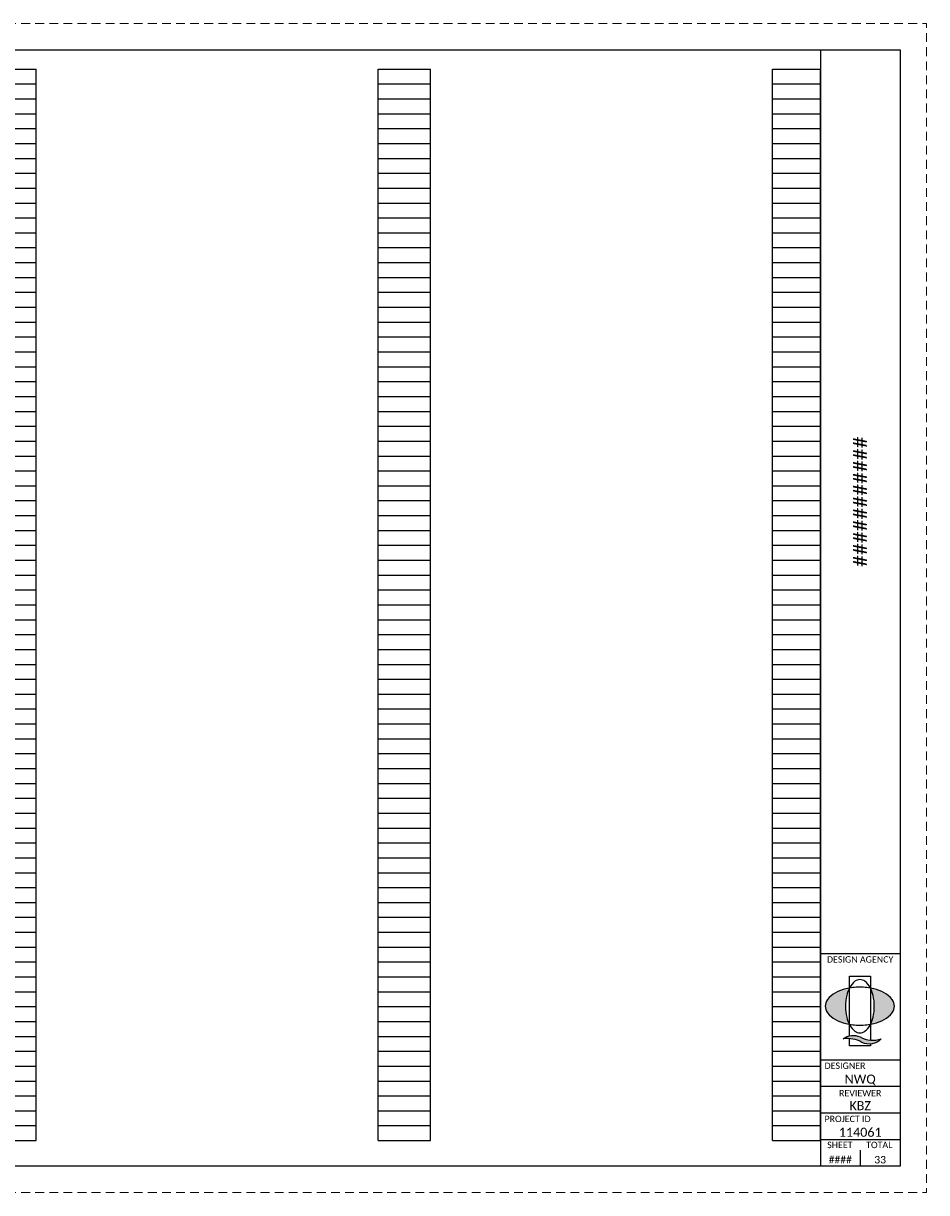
# Model space of a CAD drawing. Header units: feet. Extents: x 0 to 34, y 0 to 22.
# Tile 2 of 2: x 17 to 34, y 0 to 22. Entities that reach past the tile are written whole.
import ezdxf
from ezdxf.enums import TextEntityAlignment as Align

# ---------------------------------------------------------------- set-up
doc = ezdxf.new("R2010")
doc.units = ezdxf.units.FT
doc.header["$MEASUREMENT"] = 0
doc.linetypes.add('OhDOT_USTN3', pattern=[0.22, 0.165, -0.055])
for name, color, linetype in [('SH_Border', 7, 'Continuous'), ('SH_Data', 7, 'Continuous'), ('SH_Hatch', 14, 'Continuous'), ('SH_Text', 7, 'Continuous'), ('SH_TextM', 7, 'Continuous')]:
    doc.layers.add(name, color=color, linetype=linetype)
doc.layers.add('SH_Cut_Line', color=7, linetype='OhDOT_USTN3', lineweight=0, plot=False)
doc.styles.add('Font 70-Main Title', font='calibri.ttf', dxfattribs={"width": 1.15, "height": 0.25})
doc.styles.add('Straight Minimum (0.12) Font 30', font='calibri.ttf', dxfattribs={"height": 0.12})
doc.styles.add('Straight Sub-Title (0.17) Font 30', font='calibri.ttf', dxfattribs={"height": 0.17})
doc.styles.add('Straight-Normal', font='calibri.ttf', dxfattribs={"height": 0.14})
doc.styles.add('Straight-Sub Title', font='calibri.ttf', dxfattribs={"height": 0.17})

# ---------------------------------------------------------------- blocks, each defined once
blk = doc.blocks.new('4COL')
at = {"layer": 'Defpoints', "color": 3, "linetype": 'Continuous'}
for p, q in [((2, 0.98), (2, 21.14)), ((2, 21.14), (2.9, 21.14)), ((2.9, 0.98), (2.9, 21.14)), ((9.34, 0.98), (9.34, 21.14)), ((9.34, 21.14), (10.32, 21.14)), ((10.32, 0.98), (10.32, 21.14)), ((16.76, 0.98), (16.76, 21.14)), ((16.76, 21.14), (17.74, 21.14)), ((17.74, 0.98), (17.74, 21.14)), ((24.18, 0.98), (24.18, 21.14)), ((24.18, 21.14), (25.16, 21.14)), ((25.16, 0.98), (25.16, 21.14)), ((31.6, 0.98), (31.6, 21.14)), ((31.6, 21.14), (32.5, 21.14)), ((32.5, 0.98), (32.5, 21.14)), ((2, 20.86), (2.9, 20.86)), ((9.34, 20.86), (10.32, 20.86)), ((16.76, 20.86), (17.74, 20.86)), ((24.18, 20.86), (25.16, 20.86)), ((31.6, 20.86), (32.5, 20.86)), ((2, 20.58), (2.9, 20.58)), ((9.34, 20.58), (10.32, 20.58)), ((16.76, 20.58), (17.74, 20.58)), ((24.18, 20.58), (25.16, 20.58)), ((31.6, 20.58), (32.5, 20.58)), ((2, 20.3), (2.9, 20.3)), ((9.34, 20.3), (10.32, 20.3)), ((16.76, 20.3), (17.74, 20.3)), ((24.18, 20.3), (25.16, 20.3)), ((31.6, 20.3), (32.5, 20.3)), ((2, 20.02), (2.9, 20.02)), ((9.34, 20.02), (10.32, 20.02)), ((16.76, 20.02), (17.74, 20.02)), ((24.18, 20.02), (25.16, 20.02)), ((31.6, 20.02), (32.5, 20.02)), ((2, 19.74), (2.9, 19.74)), ((9.34, 19.74), (10.32, 19.74)), ((16.76, 19.74), (17.74, 19.74)), ((24.18, 19.74), (25.16, 19.74)), ((31.6, 19.74), (32.5, 19.74)), ((2, 19.46), (2.9, 19.46)), ((9.34, 19.46), (10.32, 19.46)), ((16.76, 19.46), (17.74, 19.46)), ((24.18, 19.46), (25.16, 19.46)), ((31.6, 19.46), (32.5, 19.46)), ((2, 19.18), (2.9, 19.18)), ((9.34, 19.18), (10.32, 19.18)), ((16.76, 19.18), (17.74, 19.18)), ((24.18, 19.18), (25.16, 19.18)), ((31.6, 19.18), (32.5, 19.18)), ((2, 18.9), (2.9, 18.9)), ((9.34, 18.9), (10.32, 18.9)), ((16.76, 18.9), (17.74, 18.9)), ((24.18, 18.9), (25.16, 18.9)), ((31.6, 18.9), (32.5, 18.9)), ((2, 18.62), (2.9, 18.62)), ((9.34, 18.62), (10.32, 18.62)), ((16.76, 18.62), (17.74, 18.62)), ((24.18, 18.62), (25.16, 18.62)), ((31.6, 18.62), (32.5, 18.62)), ((2, 18.34), (2.9, 18.34)), ((9.34, 18.34), (10.32, 18.34)), ((16.76, 18.34), (17.74, 18.34)), ((24.18, 18.34), (25.16, 18.34)), ((31.6, 18.34), (32.5, 18.34)), ((2, 18.06), (2.9, 18.06)), ((9.34, 18.06), (10.32, 18.06)), ((16.76, 18.06), (17.74, 18.06)), ((24.18, 18.06), (25.16, 18.06)), ((31.6, 18.06), (32.5, 18.06)), ((2, 17.78), (2.9, 17.78)), ((9.34, 17.78), (10.32, 17.78)), ((16.76, 17.78), (17.74, 17.78)), ((24.18, 17.78), (25.16, 17.78)), ((31.6, 17.78), (32.5, 17.78)), ((2, 17.5), (2.9, 17.5)), ((9.34, 17.5), (10.32, 17.5)), ((16.76, 17.5), (17.74, 17.5)), ((24.18, 17.5), (25.16, 17.5)), ((31.6, 17.5), (32.5, 17.5)), ((2, 17.22), (2.9, 17.22)), ((9.34, 17.22), (10.32, 17.22)), ((16.76, 17.22), (17.74, 17.22)), ((24.18, 17.22), (25.16, 17.22)), ((31.6, 17.22), (32.5, 17.22)), ((2, 16.94), (2.9, 16.94)), ((9.34, 16.94), (10.32, 16.94)), ((16.76, 16.94), (17.74, 16.94)), ((24.18, 16.94), (25.16, 16.94)), ((31.6, 16.94), (32.5, 16.94)), ((2, 16.66), (2.9, 16.66)), ((9.34, 16.66), (10.32, 16.66)), ((16.76, 16.66), (17.74, 16.66)), ((24.18, 16.66), (25.16, 16.66)), ((31.6, 16.66), (32.5, 16.66)), ((2, 16.38), (2.9, 16.38)), ((9.34, 16.38), (10.32, 16.38)), ((16.76, 16.38), (17.74, 16.38)), ((24.18, 16.38), (25.16, 16.38)), ((31.6, 16.38), (32.5, 16.38)), ((2, 16.1), (2.9, 16.1)), ((9.34, 16.1), (10.32, 16.1)), ((16.76, 16.1), (17.74, 16.1)), ((24.18, 16.1), (25.16, 16.1)), ((31.6, 16.1), (32.5, 16.1)), ((2, 15.82), (2.9, 15.82)), ((9.34, 15.82), (10.32, 15.82)), ((16.76, 15.82), (17.74, 15.82)), ((24.18, 15.82), (25.16, 15.82)), ((31.6, 15.82), (32.5, 15.82)), ((2, 15.54), (2.9, 15.54)), ((9.34, 15.54), (10.32, 15.54)), ((16.76, 15.54), (17.74, 15.54)), ((24.18, 15.54), (25.16, 15.54)), ((31.6, 15.54), (32.5, 15.54)), ((2, 15.26), (2.9, 15.26)), ((9.34, 15.26), (10.32, 15.26)), ((16.76, 15.26), (17.74, 15.26)), ((24.18, 15.26), (25.16, 15.26)), ((31.6, 15.26), (32.5, 15.26)), ((2, 14.98), (2.9, 14.98)), ((9.34, 14.98), (10.32, 14.98)), ((16.76, 14.98), (17.74, 14.98)), ((24.18, 14.98), (25.16, 14.98)), ((31.6, 14.98), (32.5, 14.98)), ((2, 14.7), (2.9, 14.7)), ((9.34, 14.7), (10.32, 14.7)), ((16.76, 14.7), (17.74, 14.7)), ((24.18, 14.7), (25.16, 14.7)), ((31.6, 14.7), (32.5, 14.7)), ((2, 14.42), (2.9, 14.42)), ((9.34, 14.42), (10.32, 14.42)), ((16.76, 14.42), (17.74, 14.42)), ((24.18, 14.42), (25.16, 14.42)), ((31.6, 14.42), (32.5, 14.42)), ((2, 14.14), (2.9, 14.14)), ((9.34, 14.14), (10.32, 14.14)), ((16.76, 14.14), (17.74, 14.14)), ((24.18, 14.14), (25.16, 14.14)), ((31.6, 14.14), (32.5, 14.14)), ((2, 13.86), (2.9, 13.86)), ((9.34, 13.86), (10.32, 13.86)), ((16.76, 13.86), (17.74, 13.86)), ((24.18, 13.86), (25.16, 13.86)), ((31.6, 13.86), (32.5, 13.86)), ((2, 13.58), (2.9, 13.58)), ((9.34, 13.58), (10.32, 13.58)), ((16.76, 13.58), (17.74, 13.58)), ((24.18, 13.58), (25.16, 13.58)), ((31.6, 13.58), (32.5, 13.58)), ((2, 13.3), (2.9, 13.3)), ((9.34, 13.3), (10.32, 13.3)), ((16.76, 13.3), (17.74, 13.3)), ((24.18, 13.3), (25.16, 13.3)), ((31.6, 13.3), (32.5, 13.3)), ((2, 13.02), (2.9, 13.02)), ((9.34, 13.02), (10.32, 13.02)), ((16.76, 13.02), (17.74, 13.02)), ((24.18, 13.02), (25.16, 13.02)), ((31.6, 13.02), (32.5, 13.02)), ((2, 12.74), (2.9, 12.74)), ((9.34, 12.74), (10.32, 12.74)), ((16.76, 12.74), (17.74, 12.74)), ((24.18, 12.74), (25.16, 12.74)), ((31.6, 12.74), (32.5, 12.74)), ((2, 12.46), (2.9, 12.46)), ((9.34, 12.46), (10.32, 12.46)), ((16.76, 12.46), (17.74, 12.46)), ((24.18, 12.46), (25.16, 12.46)), ((31.6, 12.46), (32.5, 12.46)), ((2, 12.18), (2.9, 12.18)), ((9.34, 12.18), (10.32, 12.18)), ((16.76, 12.18), (17.74, 12.18)), ((24.18, 12.18), (25.16, 12.18)), ((31.6, 12.18), (32.5, 12.18)), ((2, 11.9), (2.9, 11.9)), ((9.34, 11.9), (10.32, 11.9)), ((16.76, 11.9), (17.74, 11.9)), ((24.18, 11.9), (25.16, 11.9)), ((31.6, 11.9), (32.5, 11.9)), ((2, 11.62), (2.9, 11.62)), ((9.34, 11.62), (10.32, 11.62)), ((16.76, 11.62), (17.74, 11.62)), ((24.18, 11.62), (25.16, 11.62)), ((31.6, 11.62), (32.5, 11.62)), ((2, 11.34), (2.9, 11.34)), ((9.34, 11.34), (10.32, 11.34)), ((16.76, 11.34), (17.74, 11.34)), ((24.18, 11.34), (25.16, 11.34)), ((31.6, 11.34), (32.5, 11.34)), ((2, 11.06), (2.9, 11.06)), ((9.34, 11.06), (10.32, 11.06)), ((16.76, 11.06), (17.74, 11.06)), ((24.18, 11.06), (25.16, 11.06)), ((31.6, 11.06), (32.5, 11.06)), ((2, 10.78), (2.9, 10.78)), ((9.34, 10.78), (10.32, 10.78)), ((16.76, 10.78), (17.74, 10.78)), ((24.18, 10.78), (25.16, 10.78)), ((31.6, 10.78), (32.5, 10.78)), ((2, 10.5), (2.9, 10.5)), ((9.34, 10.5), (10.32, 10.5)), ((16.76, 10.5), (17.74, 10.5)), ((24.18, 10.5), (25.16, 10.5)), ((31.6, 10.5), (32.5, 10.5)), ((2, 10.22), (2.9, 10.22)), ((9.34, 10.22), (10.32, 10.22)), ((16.76, 10.22), (17.74, 10.22)), ((24.18, 10.22), (25.16, 10.22)), ((31.6, 10.22), (32.5, 10.22)), ((2, 9.94), (2.9, 9.94)), ((9.34, 9.94), (10.32, 9.94)), ((16.76, 9.94), (17.74, 9.94)), ((24.18, 9.94), (25.16, 9.94)), ((31.6, 9.94), (32.5, 9.94)), ((2, 9.66), (2.9, 9.66)), ((9.34, 9.66), (10.32, 9.66)), ((16.76, 9.66), (17.74, 9.66)), ((24.18, 9.66), (25.16, 9.66)), ((31.6, 9.66), (32.5, 9.66)), ((2, 9.38), (2.9, 9.38)), ((9.34, 9.38), (10.32, 9.38)), ((16.76, 9.38), (17.74, 9.38)), ((24.18, 9.38), (25.16, 9.38)), ((31.6, 9.38), (32.5, 9.38)), ((2, 9.1), (2.9, 9.1)), ((9.34, 9.1), (10.32, 9.1)), ((16.76, 9.1), (17.74, 9.1)), ((24.18, 9.1), (25.16, 9.1)), ((31.6, 9.1), (32.5, 9.1)), ((2, 8.82), (2.9, 8.82)), ((9.34, 8.82), (10.32, 8.82)), ((16.76, 8.82), (17.74, 8.82)), ((24.18, 8.82), (25.16, 8.82)), ((31.6, 8.82), (32.5, 8.82)), ((2, 8.54), (2.9, 8.54)), ((9.34, 8.54), (10.32, 8.54)), ((16.76, 8.54), (17.74, 8.54)), ((24.18, 8.54), (25.16, 8.54)), ((31.6, 8.54), (32.5, 8.54)), ((2, 8.26), (2.9, 8.26)), ((9.34, 8.26), (10.32, 8.26)), ((16.76, 8.26), (17.74, 8.26)), ((24.18, 8.26), (25.16, 8.26)), ((31.6, 8.26), (32.5, 8.26)), ((2, 7.98), (2.9, 7.98)), ((9.34, 7.98), (10.32, 7.98)), ((16.76, 7.98), (17.74, 7.98)), ((24.18, 7.98), (25.16, 7.98)), ((31.6, 7.98), (32.5, 7.98)), ((2, 7.7), (2.9, 7.7)), ((9.34, 7.7), (10.32, 7.7)), ((16.76, 7.7), (17.74, 7.7)), ((24.18, 7.7), (25.16, 7.7)), ((31.6, 7.7), (32.5, 7.7)), ((2, 7.42), (2.9, 7.42)), ((9.34, 7.42), (10.32, 7.42)), ((16.76, 7.42), (17.74, 7.42)), ((24.18, 7.42), (25.16, 7.42)), ((31.6, 7.42), (32.5, 7.42)), ((2, 7.14), (2.9, 7.14)), ((9.34, 7.14), (10.32, 7.14)), ((16.76, 7.14), (17.74, 7.14)), ((24.18, 7.14), (25.16, 7.14)), ((31.6, 7.14), (32.5, 7.14)), ((2, 6.86), (2.9, 6.86)), ((9.34, 6.86), (10.32, 6.86)), ((16.76, 6.86), (17.74, 6.86)), ((24.18, 6.86), (25.16, 6.86)), ((31.6, 6.86), (32.5, 6.86)), ((2, 6.58), (2.9, 6.58)), ((9.34, 6.58), (10.32, 6.58)), ((16.76, 6.58), (17.74, 6.58)), ((24.18, 6.58), (25.16, 6.58)), ((31.6, 6.58), (32.5, 6.58)), ((2, 6.3), (2.9, 6.3)), ((9.34, 6.3), (10.32, 6.3)), ((16.76, 6.3), (17.74, 6.3)), ((24.18, 6.3), (25.16, 6.3)), ((31.6, 6.3), (32.5, 6.3)), ((2, 6.02), (2.9, 6.02)), ((9.34, 6.02), (10.32, 6.02)), ((16.76, 6.02), (17.74, 6.02)), ((24.18, 6.02), (25.16, 6.02)), ((31.6, 6.02), (32.5, 6.02)), ((2, 5.74), (2.9, 5.74)), ((9.34, 5.74), (10.32, 5.74)), ((16.76, 5.74), (17.74, 5.74)), ((24.18, 5.74), (25.16, 5.74)), ((31.6, 5.74), (32.5, 5.74)), ((2, 5.46), (2.9, 5.46)), ((9.34, 5.46), (10.32, 5.46)), ((16.76, 5.46), (17.74, 5.46)), ((24.18, 5.46), (25.16, 5.46)), ((31.6, 5.46), (32.5, 5.46)), ((2, 5.18), (2.9, 5.18)), ((9.34, 5.18), (10.32, 5.18)), ((16.76, 5.18), (17.74, 5.18)), ((24.18, 5.18), (25.16, 5.18)), ((31.6, 5.18), (32.5, 5.18)), ((2, 4.9), (2.9, 4.9)), ((9.34, 4.9), (10.32, 4.9)), ((16.76, 4.9), (17.74, 4.9)), ((24.18, 4.9), (25.16, 4.9)), ((31.6, 4.9), (32.5, 4.9)), ((2, 4.62), (2.9, 4.62)), ((9.34, 4.62), (10.32, 4.62)), ((16.76, 4.62), (17.74, 4.62)), ((24.18, 4.62), (25.16, 4.62)), ((31.6, 4.62), (32.5, 4.62)), ((2, 4.34), (2.9, 4.34)), ((9.34, 4.34), (10.32, 4.34)), ((16.76, 4.34), (17.74, 4.34)), ((24.18, 4.34), (25.16, 4.34)), ((31.6, 4.34), (32.5, 4.34)), ((2, 4.06), (2.9, 4.06)), ((9.34, 4.06), (10.32, 4.06)), ((16.76, 4.06), (17.74, 4.06)), ((24.18, 4.06), (25.16, 4.06)), ((31.6, 4.06), (32.5, 4.06)), ((2, 3.78), (2.9, 3.78)), ((9.34, 3.78), (10.32, 3.78)), ((16.76, 3.78), (17.74, 3.78)), ((24.18, 3.78), (25.16, 3.78)), ((31.6, 3.78), (32.5, 3.78)), ((2, 3.5), (2.9, 3.5)), ((9.34, 3.5), (10.32, 3.5)), ((16.76, 3.5), (17.74, 3.5)), ((24.18, 3.5), (25.16, 3.5)), ((31.6, 3.5), (32.5, 3.5)), ((2, 3.22), (2.9, 3.22)), ((9.34, 3.22), (10.32, 3.22)), ((16.76, 3.22), (17.74, 3.22)), ((24.18, 3.22), (25.16, 3.22)), ((31.6, 3.22), (32.5, 3.22)), ((2, 2.94), (2.9, 2.94)), ((9.34, 2.94), (10.32, 2.94)), ((16.76, 2.94), (17.74, 2.94)), ((24.18, 2.94), (25.16, 2.94)), ((31.6, 2.94), (32.5, 2.94)), ((2, 2.66), (2.9, 2.66)), ((9.34, 2.66), (10.32, 2.66)), ((16.76, 2.66), (17.74, 2.66)), ((24.18, 2.66), (25.16, 2.66)), ((31.6, 2.66), (32.5, 2.66)), ((2, 2.38), (2.9, 2.38)), ((9.34, 2.38), (10.32, 2.38)), ((16.76, 2.38), (17.74, 2.38)), ((24.18, 2.38), (25.16, 2.38)), ((31.6, 2.38), (32.5, 2.38)), ((2, 2.1), (2.9, 2.1)), ((9.34, 2.1), (10.32, 2.1)), ((16.76, 2.1), (17.74, 2.1)), ((24.18, 2.1), (25.16, 2.1)), ((31.6, 2.1), (32.5, 2.1)), ((2, 1.82), (2.9, 1.82)), ((9.34, 1.82), (10.32, 1.82)), ((16.76, 1.82), (17.74, 1.82)), ((24.18, 1.82), (25.16, 1.82)), ((31.6, 1.82), (32.5, 1.82)), ((2, 1.54), (2.9, 1.54)), ((9.34, 1.54), (10.32, 1.54)), ((16.76, 1.54), (17.74, 1.54)), ((24.18, 1.54), (25.16, 1.54)), ((31.6, 1.54), (32.5, 1.54)), ((2, 1.26), (2.9, 1.26)), ((9.34, 1.26), (10.32, 1.26)), ((16.76, 1.26), (17.74, 1.26)), ((24.18, 1.26), (25.16, 1.26)), ((31.6, 1.26), (32.5, 1.26)), ((2, 0.98), (2.9, 0.98)), ((9.34, 0.98), (10.32, 0.98)), ((16.76, 0.98), (17.74, 0.98)), ((24.18, 0.98), (25.16, 0.98)), ((31.6, 0.98), (32.5, 0.98))]:
    blk.add_line(p, q, dxfattribs=at)
blk = doc.blocks.new('A$C1697e795')
at = {"layer": 'SH_Hatch'}
for points in [[(-0.1098, 0.0898, -0.0615), (-0.0881, 0.1507), (-0.0881, 0.1523, 0.014092), (-0.1171, 0.1465, 0.069705), (-0.2053, 0.1131, 0.105975), (-0.2716, 0.0557, 0.163104), (-0.29, 0.0008, 0.163049), (-0.2716, -0.0541, 0.105975), (-0.2053, -0.1115, 0.069705), (-0.1171, -0.145, 0.014089), (-0.0881, -0.1507, -0.061487), (-0.1098, -0.0898, -0.054987), (-0.1197, 0, -0.054987)], [(0.1108, 0.0898, 0.0615), (0.0891, 0.1507), (0.0891, 0.1523, -0.014092), (0.1182, 0.1465, -0.069705), (0.2063, 0.1131, -0.105975), (0.2727, 0.0557, -0.163104), (0.2911, 0.0008, -0.163049), (0.2727, -0.0541, -0.105975), (0.2063, -0.1115, -0.069705), (0.1182, -0.145, -0.014089), (0.0891, -0.1507, 0.061487), (0.1108, -0.0898, 0.054987), (0.1207, 0, 0.054987)], [(0.0015, -0.2566, 0.297692), (-0.1396, -0.2731, -0.180432), (0.0164, -0.3024, 0.32264), (0.179, -0.273, -0.20237)]]:
    blk.add_hatch(color=256, dxfattribs=at).paths.add_polyline_path(points)
at = {"layer": 'SH_TextM'}
for points in [[(0.1106, -0.0898, 0.054987), (0.1206, 0, 0.054987), (0.1106, 0.0898, 0.0688), (0.0854, 0.1575, 0.105699), (0.0418, 0.2087, 0.165247), (0.0004, 0.2228, 0.165247), (-0.0409, 0.2087, 0.105699), (-0.0845, 0.1575, 0.0688), (-0.1098, 0.0898, 0.054987), (-0.1197, 0, 0.054987), (-0.1098, -0.0898, 0.0688), (-0.0845, -0.1575, 0.105699), (-0.0409, -0.2087, 0.165247), (0.0004, -0.2228, 0.165247), (0.0418, -0.2087, 0.105699), (0.0854, -0.1575, 0.0688)], [(-0.2053, -0.1115, 0.069705), (-0.1171, -0.145, 0.055931), (-0.0006, -0.158, 0.055931), (0.1159, -0.145, 0.069705), (0.2041, -0.1115, 0.105975), (0.2705, -0.0541, 0.163076), (0.2889, 0.0008, 0.163076), (0.2705, 0.0557, 0.105975), (0.2041, 0.1131, 0.069705), (0.1159, 0.1465, 0.055931), (-0.0006, 0.1596, 0.055931), (-0.1171, 0.1465, 0.069705), (-0.2053, 0.1131, 0.105975), (-0.2716, 0.0557, 0.163076), (-0.29, 0.0008, 0.163076), (-0.2716, -0.0541, 0.105975)], [(0.0164, -0.3024, 0.180432), (-0.1396, -0.2731, -0.297692), (0.0015, -0.2566, 0.20237), (0.179, -0.273, -0.32264)]]:
    blk.add_lwpolyline(points, format="xyb", close=True, dxfattribs=at)
for points in [[(-0.0881, -0.2469), (-0.0881, 0.2529), (0.0891, 0.2529), (0.0891, -0.2828)], [(0.0891, -0.3157), (0.0891, -0.332), (-0.0881, -0.332), (-0.0881, -0.2701)]]:
    blk.add_lwpolyline(points, dxfattribs=at)
blk = doc.blocks.new('BLKWO_NEW')
at = {"layer": 'SH_Border', "linetype": 'Continuous', "flags": 128}
blk.add_lwpolyline([(0.5, 21.5), (33.5, 21.5), (33.5, 0.5), (0.5, 0.5), (0.5, 21.5)], close=True, dxfattribs=at)
for points in [[(32, 21.5), (32, 0.5)], [(32, 4.5), (33.5, 4.5)], [(32, 2.5), (33.5, 2.5)], [(32, 2), (33.5, 2)], [(32, 1.5), (33.5, 1.5)], [(32, 1), (33.5, 1)]]:
    blk.add_lwpolyline(points, dxfattribs=at)
at = {"layer": 'SH_Border'}
blk.add_lwpolyline([(32.75, 0.8), (32.75, 0.5)], dxfattribs=at)
at = {"layer": 'SH_Cut_Line', "color": 7, "linetype": 'OhDOT_USTN3', "flags": 128}
blk.add_lwpolyline([(0, 0), (34, 0), (34, 22), (0, 22), (0, 0)], close=True, dxfattribs=at)
at = {"layer": 'SH_Border', "xscale": 2.25, "yscale": 2.25, "zscale": 2.25}
blk.add_blockref('A$C1697e795', (32.744, 3.506), dxfattribs=at)
at = {"layer": 'SH_Data', "char_height": 0.12, "style": 'Straight Minimum (0.12) Font 30'}
for s, insert, width, attachment_point in [('DESIGN AGENCY', (32.124, 4.448), 1.94049, 1), ('DESIGNER', (32.078, 2.448), 1.0279, 1), ('REVIEWER', (32.75, 1.931), 1.0279, 2), ('PROJECT ID', (32.078, 1.447), 1.27835, 1), ('SHEET', (32.129, 0.957), 1.0279, 1), ('TOTAL', (32.862, 0.957), 1.0279, 1)]:
    blk.add_mtext(s, dxfattribs=dict(at, insert=insert, width=width, attachment_point=attachment_point))
at = {"layer": 'SH_Data', "style": 'Font 70-Main Title', "width": 1.15, "flags": 8}
blk.add_attdef('TITLEAREA2T', text='', height=0.25, rotation=90, dxfattribs=at).set_placement((32.75, 13), align=Align.MIDDLE_CENTER)
at = {"layer": 'SH_Data', "style": 'Straight-Sub Title'}
for tag, p in [('XXX', (32.75, 2)), ('XXX', (32.75, 1.5)), ('XXXXXX', (32.75, 1))]:
    blk.add_attdef(tag, text='', height=0.17, dxfattribs=at).set_placement(p, align=Align.BOTTOM_CENTER)
at = {"layer": 'SH_Data', "style": 'Straight Sub-Title (0.17) Font 30', "flags": 8}
blk.add_attdef('PROJECT', text='', height=0.25, rotation=90, dxfattribs=at).set_placement((0.721, 0.55), align=Align.MIDDLE_LEFT)
at = {"layer": 'SH_Data', "style": 'Straight-Normal'}
for tag, p in [('SHEETNO', (32.375, 0.551)), ('SHEETTOTAL', (33.125, 0.549))]:
    blk.add_attdef(tag, text='', height=0.14, dxfattribs=at).set_placement(p, align=Align.CENTER)

msp = doc.modelspace()

# ---------------------------------------------------------------- block references
at = {"layer": 'SH_Border'}
ref = msp.add_blockref('BLKWO_NEW', (0, 0), dxfattribs=at)
ref.add_attrib('TITLEAREA2T', '###########', dxfattribs={"layer": 'SH_Data', "height": 0.25, "rotation": 90, "style": 'Font 70-Main Title', "width": 1.15}).set_placement((32.75, 13), align=Align.MIDDLE_CENTER)
ref.add_attrib('XXX', 'NWQ', dxfattribs={"layer": 'SH_Data', "height": 0.17, "style": 'Straight-Sub Title'}).set_placement((32.75, 2), align=Align.BOTTOM_CENTER)
ref.add_attrib('XXX', 'KBZ', dxfattribs={"layer": 'SH_Data', "height": 0.17, "style": 'Straight-Sub Title'}).set_placement((32.75, 1.5), align=Align.BOTTOM_CENTER)
ref.add_attrib('XXXXXX', '114061', dxfattribs={"layer": 'SH_Data', "height": 0.17, "style": 'Straight-Sub Title'}).set_placement((32.75, 1), align=Align.BOTTOM_CENTER)
ref.add_attrib('SHEETTOTAL', '33', dxfattribs={"layer": 'SH_Data', "height": 0.14, "style": 'Straight-Normal'}).set_placement((33.125, 0.549), align=Align.CENTER)
ref.add_attrib('SHEETNO', '####', dxfattribs={"layer": 'SH_Data', "height": 0.14, "style": 'Straight-Normal'}).set_placement((32.375, 0.551), align=Align.CENTER)
at = {"layer": 'SH_Text'}
msp.add_blockref('4COL', (-0.5, 0), dxfattribs=at)

doc.saveas('drawing.dxf')
